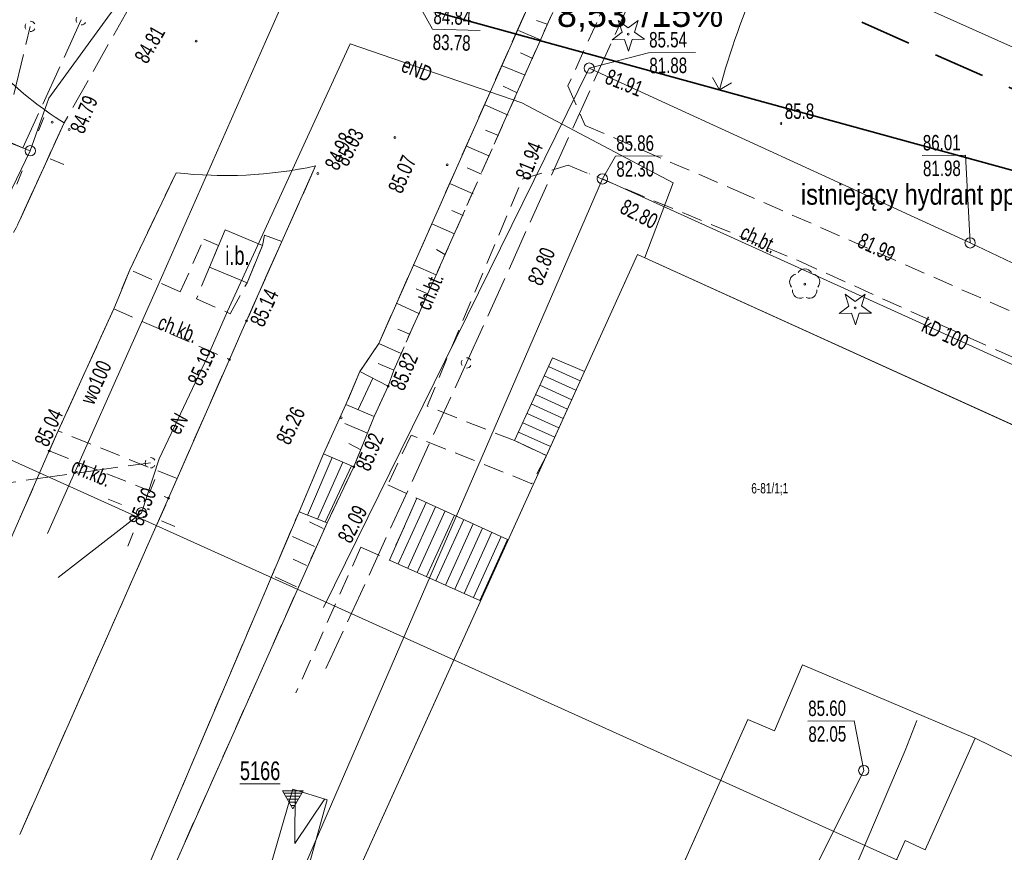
# Model space of a CAD drawing. Header units: metres. Extents: x -1013 to 1491425, y -5789533 to 1032.
# Tile 15 of 66: x -90 to -42, y -33 to 8. Entities that reach past the tile are written whole.
import ezdxf
from ezdxf.xclip import XClip

# ---------------------------------------------------------------- set-up
doc = ezdxf.new("R2010")
doc.units = ezdxf.units.M
doc.header["$MEASUREMENT"] = 0
doc.header["$XCLIPFRAME"] = 0
for name, pattern in [('2_BUBZ02', [1.75, 1.25, -0.5]), ('2_KTCR02', [1.5, 1, -0.5]), ('2_KTJZ01', [2, 1.5, -0.5]), ('3_SUPE_P_01', [2.5, 2, -0.5]), ('3_SUPK_P_01', [2.5, 2, -0.5]), ('Przerywana długa', [3.9, 2.5, -1.4])]:
    doc.linetypes.add(name, pattern=pattern)
doc.layers.add('700-L Mapa 1_500 dwg', color=7, linetype='Continuous')
doc.layers.add('708-L Opisy sytuacji 1_500 do legendy', color=7, linetype='Continuous')
for name, color, linetype, lineweight in [('703-L Płaszczyzny podejścia 2D3', 152, 'Continuous', 30), ('703-L Płaszczyzny podejścia 2D38', 171, 'Continuous', 35), ('708-L Opisy sytuacji 1_500 do legendy1', 7, 'Continuous', 13), ('708-L Opisy sytuacji 1_500 do legendy11', 7, 'Continuous', 13), ('708-L Opisy sytuacji 1_500 do legendy85', 1, 'Continuous', 25), ('713-L Obiekty-budynki1', 7, 'Continuous', 13), ('GN.6640.3638.2023_9_BUBZ_D_L_17', 9, 'Continuous', 18), ('GN.6640.3638.2023_9_BUIB_E_T_67', 9, 'Continuous', 18), ('GN.6640.3638.2023_9_BUIB_L_107', 9, 'Continuous', 18), ('GN.6640.3638.2023_9_EGBB_L_17', 9, 'Continuous', 18), ('GN.6640.3638.2023_9_EGBC_L_07', 9, 'Continuous', 18), ('GN.6640.3638.2023_9_EGBE_L_37', 9, 'Continuous', 18), ('GN.6640.3638.2023_9_EGBE_L_77', 9, 'Continuous', 18), ('GN.6640.3638.2023_9_K1_EGIB_T_17', 9, 'Continuous', 18), ('GN.6640.3638.2023_9_KTCR_D_L_17', 9, 'Continuous', 18), ('GN.6640.3638.2023_9_KTCR_E_T_17', 9, 'Continuous', 18), ('GN.6640.3638.2023_9_KTCR_L_17', 9, 'Continuous', 18), ('GN.6640.3638.2023_9_KTJZ_D_L_07', 9, 'Continuous', 18), ('GN.6640.3638.2023_9_KTJZ_L_07', 9, 'Continuous', 18), ('GN.6640.3638.2023_9_KTKR_D_L_07', 9, 'Continuous', 18), ('GN.6640.3638.2023_9_KTKR_L_07', 9, 'Continuous', 18), ('GN.6640.3638.2023_9_KTOK_L_57', 9, 'Continuous', 18), ('GN.6640.3638.2023_9_OBOP_T_03', 9, 'Continuous', 18), ('GN.6640.3638.2023_9_OBOP_T_13', 9, 'Continuous', 18), ('GN.6640.3638.2023_9_OSNWY_T_07', 9, 'Continuous', 18), ('GN.6640.3638.2023_9_OSNWY_T_17', 9, 'Continuous', 18), ('GN.6640.3638.2023_9_RTPW_T_07', 9, 'Continuous', 18), ('GN.6640.3638.2023_9_RTPW_T_17', 9, 'Continuous', 18), ('GN.6640.3638.2023_9_SUPE_D_L_31', 9, 'Continuous', 18), ('GN.6640.3638.2023_9_SUPE_E_T_31', 9, 'Continuous', 18), ('GN.6640.3638.2023_9_SUPK_D_L_434', 9, 'Continuous', 18), ('GN.6640.3638.2023_9_SUPK_E_T_434', 9, 'Continuous', 18), ('GN.6640.3638.2023_9_SUPM_T_07', 9, 'Continuous', 18), ('GN.6640.3638.2023_9_SUPP_L_21', 9, 'Continuous', 18), ('GN.6640.3638.2023_9_SUPP_L_434', 9, 'Continuous', 18), ('GN.6640.3638.2023_9_SUPS_T_434', 9, 'Continuous', 18), ('GN.6640.3638.2023_9_SUPW_D_L_05', 9, 'Continuous', 18), ('GN.6640.3638.2023_9_SUPW_E_T_05', 9, 'Continuous', 18), ('GN.6640.3638.2023_9_SUSM_D_T_07', 9, 'Continuous', 18), ('GN.6640.3638.2023_9_SUSM_D_T_37', 9, 'Continuous', 18), ('GN.6640.3638.2023_9_SUTK_T_034', 9, 'Continuous', 18), ('GN.6640.3638.2023_9_SUUK_D_T_234', 9, 'Continuous', 18), ('GN.6640.3638.2023_9_ZAKRES_L_03', 9, 'Continuous', 18)]:
    doc.layers.add(name, color=color, linetype=linetype, lineweight=lineweight)
doc.styles.add('STYL_AUTOMATYCZNY_1', font='arial.ttf', dxfattribs={"width": 0.7})
doc.styles.add('STYL_AUTOMATYCZNY_2', font='arial.ttf')
doc.styles.add('STYL_AUTOMATYCZNY_3', font='ARIALN.TTF')
doc.dimstyles.new('STYL_AUTOMATYCZNY__4', dxfattribs={"dimtxt": 1.25, "dimasz": 0.917874, "dimexe": 0.18, "dimexo": 0.04, "dimgap": 0, "dimtad": 1, "dimtih": 1, "dimtoh": 1, "dimzin": 0, "dimdsep": 46, "dimtxsty": 'STYL_AUTOMATYCZNY_2', "dimblk": 'ARROWHEAD_8', "dimblk1": 'ARROWHEAD_8', "dimblk2": 'ARROWHEAD_8', "dimcen": 0.09, "dimclrd": 7, "dimclre": 7, "dimclrt": 1, "dimazin": 0, "dimtfac": 1, "dimtdec": 4, "dimtmove": 2, "dimatfit": 3, "dimfxl": 1, "dimtolj": 1, "dimtzin": 0, "dimarcsym": 0})
doc.dimstyles.new('STYL_AUTOMATYCZNY__5', dxfattribs={"dimtxt": 0.18, "dimasz": 0.456, "dimexe": 0.18, "dimexo": 0.0625, "dimgap": 0, "dimtad": 0, "dimtih": 1, "dimtoh": 1, "dimdec": 4, "dimzin": 0, "dimdsep": 46, "dimcen": 0.09, "dimadec": 0, "dimazin": 0, "dimtfac": 1, "dimtdec": 4, "dimtmove": 0, "dimatfit": 3, "dimldrblk": 'ARROWHEAD_1', "dimfxl": 1, "dimtolj": 1, "dimtzin": 0, "dimarcsym": 0})

# ---------------------------------------------------------------- blocks, each defined once
blk = doc.blocks.new('Rysunek_1_9', base_point=(-7447251.91, -5789835.327))
at = {"layer": 'GN.6640.3638.2023_9_BUBZ_D_L_17', "color": 9, "linetype": '2_BUBZ02', "lineweight": 18}
for p, q in [((-71.816, -9.321), (-54.683, 29.226)), ((-72.08, -10.097), (-71.816, -9.321))]:
    blk.add_line(p, q, dxfattribs=at)
at = {"layer": 'GN.6640.3638.2023_9_BUBZ_D_L_17', "color": 9, "linetype": 'Continuous', "lineweight": 18}
for p, q in [((-64.371, 7.477), (-64.883, 7.644)), ((-64.655, 6.691), (-65.766, 7.16)), ((-65.058, 5.802), (-65.656, 6.088)), ((-65.427, 4.999), (-66.554, 5.451)), ((-65.83, 4.145), (-66.496, 4.464)), ((-66.265, 3.051), (-67.393, 3.554)), ((-66.735, 2.077), (-67.367, 2.328)), ((-67.205, 1.086), (-68.281, 1.555)), ((-67.556, 0.197), (-68.257, 0.499)), ((-67.959, -0.76), (-69.052, -0.273)), ((-68.445, -1.819), (-68.992, -1.567)), ((-68.865, -2.708), (-69.958, -2.222)), ((-69.335, -3.699), (-69.745, -3.464)), ((-69.754, -4.69), (-70.864, -4.204)), ((-70.156, -5.613), (-70.72, -5.362)), ((-70.558, -6.587), (-71.686, -6.067)), ((-71.045, -7.561), (-71.609, -7.327)), ((-71.447, -8.501), (-72.541, -8.015)), ((-71.816, -9.321), (-72.568, -8.986)), ((-73.087, -12.366), (-74.178, -11.898)), ((-73.75, -14.007), (-72.76, -11.557)), ((-73.415, -13.178), (-73.996, -12.876)), ((-75.234, -17), (-75.908, -16.674)), ((-87.419, -44.514), (-75.05, -16.727)), ((-75.665, -17.876), (-76.728, -17.39)), ((-76.052, -18.794), (-76.693, -18.49)), ((-76.524, -19.83), (-77.56, -19.337))]:
    blk.add_line(p, q, dxfattribs=at)
at = {"layer": 'GN.6640.3638.2023_9_BUIB_L_107', "color": 9, "linetype": 'Continuous', "lineweight": 18}
for p, q in [((-80, -2.507), (-80.75, -4.317)), ((-78.18, -3.267), (-80, -2.507)), ((-78.93, -5.077), (-78.18, -3.267)), ((-80.75, -4.317), (-78.93, -5.077))]:
    blk.add_line(p, q, dxfattribs=at)
at = {"layer": 'GN.6640.3638.2023_9_EGBB_L_17', "color": 9, "linetype": 'Continuous', "lineweight": 18}
for p, q in [((-83.59, -55.797), (-59.98, -3.697)), ((-59.98, -3.697), (-7.85, -27.397)), ((-51.97, -23.617), (-53.33, -26.817)), ((-43.596, -27.171), (-51.97, -23.617)), ((-54.63, -26.267), (-69.175, -58.874)), ((-53.33, -26.817), (-54.63, -26.267)), ((-46.018, -32.589), (-43.596, -27.171)), ((-30.219, -33.728), (-43.596, -27.171)), ((-54.613, -49.001), (-46.991, -32.136)), ((-46.991, -32.136), (-46.018, -32.589))]:
    blk.add_line(p, q, dxfattribs=at)
at = {"layer": 'GN.6640.3638.2023_9_EGBC_L_07', "color": 9, "linetype": 'Continuous', "lineweight": 18}
for p, q in [((-83.59, -55.797), (-59.98, -3.697)), ((-59.98, -3.697), (-7.85, -27.397)), ((-51.97, -23.617), (-53.33, -26.817)), ((-43.6, -27.167), (-51.97, -23.617)), ((-54.63, -26.267), (-69.18, -58.877)), ((-53.33, -26.817), (-54.63, -26.267)), ((-30.22, -33.727), (-43.6, -27.167))]:
    blk.add_line(p, q, dxfattribs=at)
at = {"layer": 'GN.6640.3638.2023_9_EGBE_L_37', "color": 9, "linetype": 'Continuous', "lineweight": 18}
for p, q in [((-64.103, -8.715), (-65.955, -12.735)), ((-62.558, -9.381), (-64.103, -8.715)), ((-64.406, -13.456), (-62.558, -9.381)), ((-62.764, -9.837), (-64.299, -9.141)), ((-62.558, -9.381), (-62.558, -9.381)), ((-62.971, -10.292), (-64.508, -9.595)), ((-63.384, -11.203), (-64.927, -10.503)), ((-63.177, -10.747), (-64.718, -10.049)), ((-63.59, -11.658), (-65.136, -10.957)), ((-63.797, -12.113), (-65.345, -11.411)), ((-64.003, -12.569), (-65.555, -11.865)), ((-64.21, -13.024), (-65.764, -12.319)), ((-65.955, -12.735), (-64.406, -13.456)), ((-72.02, -18.527), (-70.69, -15.527)), ((-70.235, -15.734), (-71.591, -18.719)), ((-70.69, -15.527), (-66.29, -17.527)), ((-70.69, -15.527), (-70.69, -15.527)), ((-69.779, -15.941), (-71.135, -18.923)), ((-69.324, -16.148), (-70.678, -19.127)), ((-68.869, -16.355), (-70.222, -19.332)), ((-68.414, -16.562), (-69.766, -19.536)), ((-67.959, -16.769), (-69.309, -19.74)), ((-67.503, -16.975), (-68.853, -19.944)), ((-67.048, -17.182), (-68.397, -20.148)), ((-66.593, -17.389), (-67.94, -20.353)), ((-66.29, -17.527), (-67.64, -20.487)), ((-67.64, -20.487), (-72.02, -18.527))]:
    blk.add_line(p, q, dxfattribs=at)
at = {"layer": 'GN.6640.3638.2023_9_EGBE_L_77', "color": 9, "linetype": 'Continuous', "lineweight": 18}
for p, q in [((-76.71, -29.637), (-81.76, -47.017)), ((-75.04, -30.157), (-76.71, -29.637)), ((-76.591, -29.674), (-76.618, -32.284)), ((-79.95, -47.837), (-75.04, -30.157)), ((-75.159, -30.12), (-76.618, -32.284))]:
    blk.add_line(p, q, dxfattribs=at)
at = {"layer": 'GN.6640.3638.2023_9_KTCR_D_L_17', "color": 9, "linetype": '2_KTCR02', "lineweight": 18}
for p, q in [((-50.422, 33.426), (-61.961, 7.553)), ((-71.816, -9.321), (-54.683, 29.226)), ((-61.961, 7.553), (-63.36, 4.483)), ((-63.36, 4.483), (-62.526, 2.558)), ((-87.805, 2.684), (-89.964, -2.033)), ((-62.526, 2.558), (-55.224, -0.581)), ((-65.578, -0.043), (-63.343, 0.634)), ((-63.343, 0.634), (-52.19, -3.998)), ((-70.195, -11.058), (-65.578, -0.043)), ((-55.224, -0.581), (-24.366, -14.145)), ((-52.19, -3.998), (-39.327, -9.795)), ((-65.955, -12.735), (-70.195, -11.058)), ((-70.973, -12.466), (-72.1, -14.877)), ((-65.113, -14.823), (-70.973, -12.466)), ((-65.955, -12.735), (-64.406, -13.456)), ((-64.406, -13.456), (-65.113, -14.823)), ((-72.1, -14.877), (-70.69, -15.527)), ((-70.69, -15.527), (-72.02, -18.527)), ((-87.419, -44.514), (-75.05, -16.727)), ((-73.41, -17.907), (-76.56, -24.977)), ((-73.41, -17.907), (-72.02, -18.527))]:
    blk.add_line(p, q, dxfattribs=at)
for centre, radius, start, end in [((-78.62, 17.46), 17.398, 216.9123, 238.1352), ((-95.858, 0.449), 6.395, 317.6602, 337.1659)]:
    blk.add_arc(centre, radius, start, end, dxfattribs=at)
at = {"layer": 'GN.6640.3638.2023_9_KTCR_L_17', "color": 9, "linetype": '2_KTCR02', "lineweight": 18}
for p, q in [((-78.18, -3.267), (-78.08, -2.767)), ((-78.08, -2.767), (-77.24, -3.067)), ((-82.17, -5.517), (-81.03, -2.957)), ((-81.03, -2.957), (-80.318, -3.274)), ((-80.318, -3.274), (-80.75, -4.317)), ((-77.24, -3.067), (-78.96, -6.927)), ((-78.93, -5.077), (-78.18, -3.267)), ((-84.62, -4.447), (-85.4, -6.347)), ((-82.17, -5.517), (-84.62, -4.447)), ((-80.75, -4.317), (-81.39, -5.857)), ((-79.75, -6.577), (-78.93, -5.077)), ((-81.39, -5.857), (-79.75, -6.577)), ((-85.4, -6.347), (-79.79, -8.797)), ((-79.79, -8.797), (-78.96, -6.927)), ((-71.816, -9.321), (-72.08, -10.097)), ((-72.08, -10.097), (-72.76, -11.557)), ((-72.76, -11.557), (-73.75, -14.007)), ((-88.09, -12.267), (-88.53, -13.237)), ((-82.33, -14.577), (-88.09, -12.267)), ((-88.53, -13.237), (-82.74, -15.527)), ((-73.75, -14.007), (-75.05, -16.727)), ((-82.74, -15.527), (-82.33, -14.577))]:
    blk.add_line(p, q, dxfattribs=at)
at = {"layer": 'GN.6640.3638.2023_9_KTJZ_D_L_07', "color": 9, "linetype": '2_KTJZ01', "lineweight": 18}
for p, q in [((-72.54, -8.017), (-64.401, 10.351)), ((-84.683, 8.223), (-87.805, 2.684)), ((-89.964, -2.033), (-87.805, 2.684)), ((-75.602, 0.591), (-77.24, -3.067)), ((-84.62, -4.447), (-82.373, 0.265)), ((-83.632, -33.177), (-76.41, -16.187))]:
    blk.add_line(p, q, dxfattribs=at)
for centre, radius, start, end in [((-78.62, 17.46), 17.398, 216.9123, 238.1352), ((-79.983, 21.133), 21.004, 263.4649, 282.0398)]:
    blk.add_arc(centre, radius, start, end, dxfattribs=at)
at = {"layer": 'GN.6640.3638.2023_9_KTJZ_L_07', "color": 9, "linetype": '2_KTJZ01', "lineweight": 18}
for p, q in [((-77.24, -3.067), (-78.96, -6.927)), ((-84.62, -4.447), (-85.4, -6.347)), ((-85.4, -6.347), (-88.09, -12.267)), ((-79.79, -8.797), (-78.96, -6.927)), ((-72.54, -8.017), (-73.45, -9.387)), ((-82.33, -14.577), (-79.79, -8.797)), ((-73.45, -9.387), (-74.14, -10.977)), ((-74.14, -10.977), (-75.22, -13.377)), ((-88.09, -12.267), (-88.53, -13.237)), ((-88.53, -13.237), (-95.53, -29.207)), ((-75.22, -13.377), (-76.41, -16.187)), ((-82.74, -15.527), (-82.33, -14.577)), ((-89.96, -31.847), (-82.74, -15.527))]:
    blk.add_line(p, q, dxfattribs=at)
at = {"layer": 'GN.6640.3638.2023_9_KTKR_D_L_07', "color": 9, "linetype": 'Continuous', "lineweight": 18}
for p, q in [((-64.401, 10.351), (-72.54, -8.017)), ((-87.805, 2.684), (-89.964, -2.033)), ((-75.602, 0.591), (-77.24, -3.067)), ((-84.62, -4.447), (-82.373, 0.265)), ((-72.54, -8.017), (-73.45, -9.387)), ((-74.14, -10.977), (-75.22, -13.377)), ((-76.41, -16.187), (-83.632, -33.177))]:
    blk.add_line(p, q, dxfattribs=at)
for centre, radius, start, end in [((-78.62, 17.46), 17.398, 216.9123, 238.1352), ((-79.983, 21.133), 21.004, 263.4649, 282.0398)]:
    blk.add_arc(centre, radius, start, end, dxfattribs=at)
at = {"layer": 'GN.6640.3638.2023_9_KTKR_L_07', "color": 9, "linetype": 'Continuous', "lineweight": 18}
for p, q in [((-77.24, -3.067), (-78.96, -6.927)), ((-88.09, -12.267), (-85.4, -6.347)), ((-79.79, -8.797), (-82.33, -14.577)), ((-95.53, -29.207), (-88.53, -13.237)), ((-82.74, -15.527), (-89.96, -31.847))]:
    blk.add_line(p, q, dxfattribs=at)
at = {"layer": 'GN.6640.3638.2023_9_KTOK_L_57', "color": 9, "linetype": 'Continuous', "lineweight": 18}
for p, q in [((-74.14, -10.977), (-73.45, -9.387)), ((-72.08, -10.097), (-73.45, -9.387)), ((-73.541, -11.229), (-72.826, -9.711)), ((-72.76, -11.557), (-72.08, -10.097)), ((-72.76, -11.557), (-74.14, -10.977)), ((-76.41, -16.187), (-75.22, -13.377)), ((-73.75, -14.007), (-75.22, -13.377)), ((-75.997, -16.351), (-74.797, -13.558)), ((-75.515, -16.542), (-74.288, -13.776)), ((-75.136, -16.693), (-73.857, -13.961)), ((-73.75, -14.007), (-75.05, -16.727)), ((-75.05, -16.727), (-76.41, -16.187))]:
    blk.add_line(p, q, dxfattribs=at)
at = {"layer": 'GN.6640.3638.2023_9_OBOP_T_03', "color": 9, "linetype": 'Continuous', "lineweight": 18}
for p, q in [((-60.731, 7.077), (-60.923, 7.645)), ((-60.923, 7.645), (-60.434, 7.298)), ((-60.434, 7.298), (-59.953, 7.657)), ((-59.953, 7.657), (-60.131, 7.084)), ((-61.212, 6.718), (-60.731, 7.077)), ((-60.612, 6.725), (-61.212, 6.718)), ((-60.419, 6.157), (-60.612, 6.725)), ((-60.241, 6.73), (-60.419, 6.157)), ((-59.641, 6.737), (-60.241, 6.73)), ((-60.131, 7.084), (-59.641, 6.737)), ((-49.721, -6.203), (-49.913, -5.635)), ((-49.913, -5.635), (-49.424, -5.982)), ((-49.424, -5.982), (-48.943, -5.623)), ((-48.943, -5.623), (-49.121, -6.196)), ((-50.202, -6.562), (-49.721, -6.203)), ((-49.121, -6.196), (-48.631, -6.543)), ((-49.602, -6.555), (-50.202, -6.562)), ((-49.409, -7.123), (-49.602, -6.555)), ((-49.231, -6.55), (-49.409, -7.123)), ((-48.631, -6.543), (-49.231, -6.55))]:
    blk.add_line(p, q, dxfattribs=at)
for centre in [(-60.43, 6.983), (-49.42, -6.297)]:
    blk.add_circle(centre, 0.045, dxfattribs=at)
at = {"layer": 'GN.6640.3638.2023_9_OBOP_T_13', "color": 9, "linetype": 'Continuous', "lineweight": 18}
blk.add_circle((-51.87, -5.147), 0.045, dxfattribs=at)
for centre, start, end in [((-52.226, -5.031), 102.1445, 221.86), ((-51.87, -4.772), 30.1401, 149.8599), ((-51.513, -5.031), 318.14, 77.8555), ((-52.09, -5.45), 174.1482, 293.8542), ((-51.649, -5.45), 246.1458, 5.8518)]:
    blk.add_arc(centre, 0.375, start, end, dxfattribs=at)
at = {"layer": 'GN.6640.3638.2023_9_OSNWY_T_07', "color": 9, "linetype": 'Continuous', "lineweight": 18}
for p, q in [((-76.21, -29.728), (-77.21, -29.728)), ((-77.21, -29.728), (-76.71, -30.594)), ((-77.151, -29.831), (-76.269, -29.831)), ((-77.064, -29.981), (-76.355, -29.981)), ((-76.71, -30.594), (-76.21, -29.728)), ((-76.977, -30.131), (-76.442, -30.131)), ((-76.891, -30.281), (-76.529, -30.281)), ((-76.804, -30.431), (-76.615, -30.431)), ((-76.718, -30.581), (-76.702, -30.581))]:
    blk.add_line(p, q, dxfattribs=at)
at = {"layer": 'GN.6640.3638.2023_9_RTPW_T_07', "color": 9, "linetype": 'Continuous', "lineweight": 18}
blk.add_circle((-53.02, 2.653), 0.045, dxfattribs=at)
at = {"layer": 'GN.6640.3638.2023_9_RTPW_T_17', "color": 9, "linetype": 'Continuous', "lineweight": 18}
for centre in [(-81.397, 6.654), (-88.389, 2.714), (-87.561, 2.361), (-71.755, 1.975), (-69.219, 0.653), (-75.495, 0.226), (-78.96, -6.927), (-79.79, -8.797), (-72.08, -10.097), (-74.361, -11.631), (-88.53, -13.237), (-73.75, -14.007), (-82.74, -15.527)]:
    blk.add_circle(centre, 0.045, dxfattribs=at)
at = {"layer": 'GN.6640.3638.2023_9_SUPE_D_L_31', "color": 9, "linetype": 'Continuous', "lineweight": 18}
for p, q in [((-85.121, 8.59), (-88.548, 3.885)), ((-79.874, -6.454), (-73.925, 6.519)), ((-73.925, 6.519), (-65.604, 3.657)), ((-88.548, 3.885), (-89.45, 1.329)), ((-89.45, 1.329), (-94.765, 3.382)), ((-65.604, 3.657), (-58.246, -0.222)), ((-89.45, 1.329), (-93.245, -6.479)), ((-58.246, -0.222), (-59.631, -3.852)), ((-80.839, -8.631), (-79.874, -6.454)), ((-83.194, -13.618), (-80.839, -8.631)), ((-84.056, -16.235), (-83.194, -13.618)), ((-88.094, -19.373), (-84.056, -16.235)), ((-46.992, -27.765), (-46.422, -26.311)), ((-50.583, -36.181), (-46.992, -27.765))]:
    blk.add_line(p, q, dxfattribs=at)
at = {"layer": 'GN.6640.3638.2023_9_SUPK_D_L_434', "color": 9, "linetype": 'Continuous', "lineweight": 18}
for p, q in [((-75.22, -20.827), (-62.326, 5.34)), ((-62.326, 5.34), (-43.845, -3.141)), ((-62.31, 0.21), (-62.33, 0.21)), ((-81.695, -46.191), (-61.688, -0.036)), ((-61.688, -0.036), (-33.867, -12.631)), ((-43.845, -3.141), (-25.863, -11.665)), ((-65.424, -61.778), (-49.005, -28.739))]:
    blk.add_line(p, q, dxfattribs=at)
at = {"layer": 'GN.6640.3638.2023_9_SUPM_T_07', "color": 9, "linetype": 'Continuous', "lineweight": 18}
for centre, start, end in [((-86.98, 7.683), 149.4064, 210.4809), ((-86.98, 7.683), 269.3333, 330.3412), ((-68.283, -8.963), 149.4064, 210.4809), ((-68.283, -8.963), 30.0857, 90.1805), ((-68.283, -8.963), 269.3333, 330.3412)]:
    blk.add_arc(centre, 0.25, start, end, dxfattribs=at)
at = {"layer": 'GN.6640.3638.2023_9_SUPP_L_21', "color": 9, "linetype": '3_SUPE_P_01', "lineweight": 18}
for p, q in [((-68.28, -8.967), (-56.799, 16.412)), ((-89.808, 1.467), (-104.47, 7.853)), ((-86.98, 7.683), (-89.808, 1.467)), ((-75.1, -23.797), (-68.28, -8.967))]:
    blk.add_line(p, q, dxfattribs=at)
at = {"layer": 'GN.6640.3638.2023_9_SUPP_L_434', "color": 9, "linetype": '3_SUPK_P_01', "lineweight": 18}
for p, q in [((-92.621, -5.655), (-89.45, 7.363)), ((-97.08, -15.707), (-83.62, -13.807))]:
    blk.add_line(p, q, dxfattribs=at)
at = {"layer": 'GN.6640.3638.2023_9_SUPS_T_434', "color": 9, "linetype": 'Continuous', "lineweight": 18}
for centre, start, end in [((-89.45, 7.363), 149.4064, 210.4809), ((-89.45, 7.363), 269.3333, 330.3412), ((-89.45, 7.363), 30.0857, 90.1805), ((-83.62, -13.807), 149.4064, 210.4809), ((-83.62, -13.807), 30.0857, 90.1805), ((-83.62, -13.807), 269.3333, 330.3412)]:
    blk.add_arc(centre, 0.25, start, end, dxfattribs=at)
at = {"layer": 'GN.6640.3638.2023_9_SUPW_D_L_05', "color": 9, "linetype": 'Continuous', "lineweight": 18}
for p, q in [((-71.923, 20.524), (-77.987, 6.72)), ((-37.126, 4.277), (-52.456, 11.14)), ((-77.987, 6.72), (-83.332, -5.369)), ((-83.332, -5.369), (-88.609, -17.237))]:
    blk.add_line(p, q, dxfattribs=at)
at = {"layer": 'GN.6640.3638.2023_9_SUSM_D_T_07', "color": 9, "linetype": 'Continuous', "lineweight": 18}
for p, q in [((-89.055, 2.302), (-88.792, 2.95)), ((-88.477, 0.934), (-87.828, 0.671)), ((-89.845, 0.356), (-90.108, -0.293)), ((-83.661, -15.262), (-83.398, -14.613)), ((-85.029, -15.84), (-85.677, -15.576)), ((-83.083, -16.63), (-82.434, -16.893)), ((-84.451, -17.208), (-84.714, -17.856))]:
    blk.add_line(p, q, dxfattribs=at)
at = {"layer": 'GN.6640.3638.2023_9_SUSM_D_T_37', "color": 9, "linetype": 'Continuous', "lineweight": 18}
for centre in [(-89.45, 1.329), (-84.056, -16.235)]:
    blk.add_circle(centre, 0.25, dxfattribs=at)
at = {"layer": 'GN.6640.3638.2023_9_SUTK_T_034', "color": 9, "linetype": 'Continuous', "lineweight": 18}
for p, q in [((-71.105, 9.349), (-69.93, 7.231)), ((-69.93, 7.231), (-67.624, 7.167)), ((-62.326, 5.34), (-59.445, 6.088)), ((-59.445, 6.088), (-57.165, 6.104)), ((-61.688, -0.036), (-61.046, 1.069)), ((-61.046, 1.069), (-58.793, 1.085)), ((-46.165, 1.093), (-44.075, 1.108)), ((-43.845, -3.141), (-44.075, 1.108)), ((-51.725, -26.348), (-49.472, -26.332)), ((-49.005, -28.739), (-49.472, -26.332))]:
    blk.add_line(p, q, dxfattribs=at)
at = {"layer": 'GN.6640.3638.2023_9_SUUK_D_T_234', "color": 9, "linetype": 'Continuous', "lineweight": 18}
for centre in [(-62.326, 5.34), (-61.688, -0.036), (-43.845, -3.141), (-49.005, -28.739), (-49.005, -28.739)]:
    blk.add_circle(centre, 0.25, dxfattribs=at)
at = {"layer": 'GN.6640.3638.2023_9_ZAKRES_L_03', "color": 9, "linetype": 'Continuous', "lineweight": 18}
blk.add_line((-159.09, 17.333), (139.72, -117.497), dxfattribs=at)
at = {"layer": 'GN.6640.3638.2023_9_BUIB_E_T_67', "color": 9, "linetype": 'Continuous', "lineweight": 18, "insert": (-79.984, -3.763), "char_height": 0.9, "attachment_point": 4, "style": 'STYL_AUTOMATYCZNY_1'}
blk.add_mtext('\\A1;{\\pql;\\fArial|b0|i0|c238|p0;\\W0.700000;i.b.}', dxfattribs=at)
at = {"layer": 'GN.6640.3638.2023_9_K1_EGIB_T_17', "color": 9, "linetype": 'Continuous', "lineweight": 18, "insert": (-54.462, -15.095), "char_height": 0.5, "attachment_point": 4, "rotation": 0.4031, "style": 'STYL_AUTOMATYCZNY_1'}
blk.add_mtext('\\A1;{\\pql;\\fArial|b0|i0|c238|p0;\\W0.700000;6-81/1;1}', dxfattribs=at)
at = {"layer": 'GN.6640.3638.2023_9_KTCR_E_T_17', "color": 9, "linetype": 'Continuous', "lineweight": 18, "char_height": 0.75, "attachment_point": 4, "style": 'STYL_AUTOMATYCZNY_1'}
for s, insert, rotation in [('\\A1;{\\pql;\\fArial|b0|i0|c238|p0;\\W0.700000;ch.bt.}', (-54.905, -2.562), 333.8377), ('\\A1;{\\pql;\\fArial|b0|i0|c238|p0;\\W0.700000;ch.bt.}', (-70.404, -6.324), 67.2031), ('\\A1;{\\pql;\\fArial|b0|i0|c238|p0;\\W0.700000;ch.kb.}', (-83.187, -6.949), 338.1986), ('\\A1;{\\pql;\\fArial|b0|i0|c238|p0;\\W0.700000;ch.kb.}', (-87.388, -13.911), 337.4428)]:
    blk.add_mtext(s, dxfattribs=dict(at, insert=insert, rotation=rotation))
at = {"layer": 'GN.6640.3638.2023_9_OSNWY_T_17', "color": 9, "linetype": 'Continuous', "lineweight": 18, "insert": (-79.276, -29.213), "char_height": 0.9, "attachment_point": 7, "style": 'STYL_AUTOMATYCZNY_1'}
blk.add_mtext('\\A1;{\\pql;\\fArial|b0|i0|c238|p0;\\L\\W0.700000;\\L5166}', dxfattribs=at)
at = {"layer": 'GN.6640.3638.2023_9_RTPW_T_07', "color": 9, "linetype": 'Continuous', "lineweight": 18, "insert": (-52.837, 2.865), "char_height": 0.75, "attachment_point": 7, "style": 'STYL_AUTOMATYCZNY_1'}
blk.add_mtext('\\A1;{\\pql;\\fArial|b0|i0|c238|p0;\\W0.700000;85.8}', dxfattribs=at)
at = {"layer": 'GN.6640.3638.2023_9_RTPW_T_17', "color": 9, "linetype": 'Continuous', "lineweight": 18, "char_height": 0.75, "style": 'STYL_AUTOMATYCZNY_1'}
for s, insert, attachment_point, rotation in [('\\A1;{\\pql;\\fArial|b0|i0|c238|p0;\\W0.700000;84.81}', (-84.105, 5.684), 4, 60.2618), ('\\A1;{\\pql;\\fArial|b0|i0|c238|p0;\\W0.700000;84.79}', (-87.55, 2.389), 1, 67.471), ('\\A1;{\\pql;\\fArial|b0|i0|c238|p0;\\W0.700000;84.98}', (-75.197, 0.652), 1, 63.6634), ('\\A1;{\\pql;\\fArial|b0|i0|c238|p0;\\W0.700000;85.03}', (-74.391, 0.686), 4, 63.1871), ('\\A1;{\\pql;\\fArial|b0|i0|c238|p0;\\W0.700000;85.07}', (-71.419, -0.802), 7, 66.4406), ('\\A1;{\\pql;\\fArial|b0|i0|c238|p0;\\W0.700000;85.14}', (-78.819, -6.961), 1, 65.4068), ('\\A1;{\\pql;\\fArial|b0|i0|c238|p0;\\W0.700000;85.19}', (-81.849, -9.832), 1, 66.066), ('\\A1;{\\pql;\\fArial|b0|i0|c238|p0;\\W0.700000;85.82}', (-72.018, -10.07), 1, 66.875), ('\\A1;{\\pql;\\fArial|b0|i0|c238|p0;\\W0.700000;85.04}', (-88.594, -13.093), 7, 65.2087), ('\\A1;{\\pql;\\fArial|b0|i0|c238|p0;\\W0.700000;85.26}', (-76.864, -12.999), 7, 64.5822), ('\\A1;{\\pql;\\fArial|b0|i0|c238|p0;\\W0.700000;85.92}', (-73.688, -13.98), 1, 66.9727), ('\\A1;{\\pql;\\fArial|b0|i0|c238|p0;\\W0.700000;85.30}', (-84.707, -16.642), 1, 67.4979)]:
    blk.add_mtext(s, dxfattribs=dict(at, insert=insert, attachment_point=attachment_point, rotation=rotation))
at = {"layer": 'GN.6640.3638.2023_9_SUPE_E_T_31', "color": 9, "linetype": 'Continuous', "lineweight": 18, "char_height": 0.75, "attachment_point": 4, "style": 'STYL_AUTOMATYCZNY_1'}
for s, insert, rotation in [('\\A1;{\\pql;\\fArial|b0|i0|c238|p0;\\W0.700000;eND}', (-71.367, 5.541), 338.0928), ('\\A1;{\\pql;\\fArial|b0|i0|c238|p0;\\W0.700000;eN }', (-82.544, -12.323), 60.8232)]:
    blk.add_mtext(s, dxfattribs=dict(at, insert=insert, rotation=rotation))
at = {"layer": 'GN.6640.3638.2023_9_SUPK_E_T_434', "color": 9, "linetype": 'Continuous', "lineweight": 18, "insert": (-46.108, -7.073), "char_height": 0.75, "attachment_point": 4, "rotation": 335.642, "style": 'STYL_AUTOMATYCZNY_1'}
blk.add_mtext('\\A1;{\\pql;\\fArial|b0|i0|c238|p0;\\W0.700000;kD 100}', dxfattribs=at)
at = {"layer": 'GN.6640.3638.2023_9_SUPW_E_T_05', "color": 9, "linetype": 'Continuous', "lineweight": 18, "insert": (-86.714, -10.89), "char_height": 0.75, "attachment_point": 4, "rotation": 65.502, "style": 'STYL_AUTOMATYCZNY_1'}
blk.add_mtext('\\A1;{\\pql;\\fArial|b0|i0|c238|p0;\\W0.700000;wo100}', dxfattribs=at)
at = {"layer": 'GN.6640.3638.2023_9_SUTK_T_034', "color": 9, "linetype": 'Continuous', "lineweight": 18, "char_height": 0.75, "style": 'STYL_AUTOMATYCZNY_1'}
for s, insert, attachment_point, rotation in [('\\A1;{\\pql;\\fArial|b0|i0|c238|p0;\\W0.700000;84.84}', (-69.872, 8.23), 1, 358.403), ('\\A1;{\\pql;\\fArial|b0|i0|c238|p0;\\W0.700000;83.78}', (-69.907, 6.98), 1, 358.403), ('\\A1;{\\pql;\\fArial|b0|i0|c238|p0;\\W0.700000;85.54}', (-59.422, 7.089), 1, 0.4031), ('\\A1;{\\pql;\\fArial|b0|i0|c238|p0;\\W0.700000;81.88}', (-59.413, 5.839), 1, 0.4031), ('\\A1;{\\pql;\\fArial|b0|i0|c238|p0;\\W0.700000;81.91}', (-61.48, 4.97), 4, 337.887), ('\\A1;{\\pql;\\fArial|b0|i0|c238|p0;\\W0.700000;85.86}', (-61.023, 2.069), 1, 0.4031), ('\\A1;{\\pql;\\fArial|b0|i0|c238|p0;\\W0.700000;86.01}', (-46.142, 2.094), 1, 0.4031), ('\\A1;{\\pql;\\fArial|b0|i0|c238|p0;\\W0.700000;81.94}', (-65.581, -0.01), 4, 68.0931), ('\\A1;{\\pql;\\fArial|b0|i0|c238|p0;\\W0.700000;82.30}', (-61.014, 0.819), 1, 0.4031), ('\\A1;{\\pql;\\fArial|b0|i0|c238|p0;\\W0.700000;81.98}', (-46.133, 0.844), 1, 0.4031), ('\\A1;{\\pql;\\fArial|b0|i0|c238|p0;\\W0.700000;82.80}', (-60.725, -1.32), 4, 332.7527), ('\\A1;{\\pql;\\fArial|b0|i0|c238|p0;\\W0.700000;81.99}', (-49.214, -2.968), 4, 335.0527), ('\\A1;{\\pql;\\fArial|b0|i0|c238|p0;\\W0.700000;82.80}', (-64.985, -5.136), 4, 68.0231), ('\\A1;{\\pql;\\fArial|b0|i0|c238|p0;\\W0.700000;82.09}', (-74.225, -17.602), 4, 63.1832), ('\\A1;{\\pql;\\fArial|b0|i0|c238|p0;\\W0.700000;85.60}', (-51.702, -25.348), 1, 0.4031), ('\\A1;{\\pql;\\fArial|b0|i0|c238|p0;\\W0.700000;82.05}', (-51.693, -26.598), 1, 0.4031)]:
    blk.add_mtext(s, dxfattribs=dict(at, insert=insert, attachment_point=attachment_point, rotation=rotation))
blk = doc.blocks.new('*D19')
at = {"layer": '708-L Opisy sytuacji 1_500 do legendy1', "color": 7, "linetype": 'Continuous', "lineweight": 13}
for p, q in [((-54.056, 9.769), (-54.692, 9.519)), ((-54.056, 9.769), (-53.806, 9.133)), ((-56.012, 4.287), (-56.346, 4.883)), ((-56.012, 4.287), (-55.416, 4.621))]:
    blk.add_line(p, q, dxfattribs=at)
blk.add_arc((-18.286, -6.082), 39.124, 156.1008, 164.6316, dxfattribs=at)
at = {"layer": '708-L Opisy sytuacji 1_500 do legendy85', "color": 1, "lineweight": 25, "insert": (-63.896, 7.107), "char_height": 1.25, "attachment_point": 7, "style": 'STYL_AUTOMATYCZNY_2'}
blk.add_mtext('\\A1;{\\pql;\\fArial|b0|i0|c238|p0;\\W1.000000;8,53°/15%}', dxfattribs=at)
blk = doc.blocks.new('ARROWHEAD_8')
at = {"color": 0, "linetype": 'Continuous', "lineweight": 0}
blk.add_line((0, 0), (-1, 0), dxfattribs=at)
at = {"color": 0, "linetype": 'Continuous', "lineweight": 0, "flags": 128}
blk.add_lwpolyline([(-0.525, 0.525), (0, 0), (-0.525, -0.525)], dxfattribs=at)
blk = doc.blocks.new('ARROWHEAD_1')
at = {"color": 0, "linetype": 'Continuous', "lineweight": 0}
blk.add_line((0, 0), (-1, 0), dxfattribs=at)
blk.add_circle((0, 0), 0.25, dxfattribs=at)

msp = doc.modelspace()

# ---------------------------------------------------------------- linework, layer by layer
at = {"layer": '703-L Płaszczyzny podejścia 2D3', "color": 152, "linetype": 'Continuous', "lineweight": 30}
msp.add_circle((8.227, 10.355), 1021.659, dxfattribs=at)
at = {"layer": '703-L Płaszczyzny podejścia 2D38', "color": 171, "linetype": 'Przerywana długa', "lineweight": 35}
msp.add_line((-18.286, -6.082), (-373.933, 151.513), dxfattribs=at)
at = {"layer": '703-L Płaszczyzny podejścia 2D38', "color": 171, "linetype": 'Continuous', "lineweight": 35}
msp.add_line((-18.286, -6.082), (-397.573, 98.166), dxfattribs=at)
at = {"layer": '713-L Obiekty-budynki1', "color": 7, "linetype": 'Continuous', "lineweight": 13, "flags": 128}
msp.add_lwpolyline([(-82.342, -53.044), (-69.18, -58.877), (-54.63, -26.267), (-53.33, -26.817), (-51.97, -23.617), (-43.6, -27.167), (-30.22, -33.727), (-20.277, -38.121), (-20.042, -37.604), (-21.544, -36.921), (-17.97, -29.058), (-9.813, -32.766), (-13.622, -41.146), (-10.449, -42.589), (-4.28, -29.017), (-59.98, -3.697)], close=True, dxfattribs=at)

# ---------------------------------------------------------------- block references
at = {"layer": '700-L Mapa 1_500 dwg', "color": 52, "linetype": 'Continuous', "lineweight": 25}
ref = msp.add_blockref('Rysunek_1_9', (-7447251.91, -5789835.327), dxfattribs=at)
XClip(ref).set_block_clipping_path([(-263.024729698, -194.3328058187), (268.520270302, 207.6028993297)])

# ---------------------------------------------------------------- texts
at = {"layer": '708-L Opisy sytuacji 1_500 do legendy85', "color": 1, "linetype": 'Continuous', "lineweight": 25, "insert": (-52.054, -1.589), "char_height": 1, "attachment_point": 7, "style": 'STYL_AUTOMATYCZNY_3'}
msp.add_mtext('\\A1;{\\pql;\\fArial Narrow|b0|i0|c238|p0;\\W1.000000;istniejący hydrant ppoż}', dxfattribs=at)

# ---------------------------------------------------------------- dimensions: what is measured, and where the dimension line sits
at = {"layer": '708-L Opisy sytuacji 1_500 do legendy', "color": 7, "linetype": 'Continuous', "lineweight": 13}
dim = msp.add_angular_dim_3p(base=(-55.136, 7.064), center=(-18.286, -6.082), p1=(-397.573, 98.166), p2=(-373.933, 151.513), text='8,53°/15%', dimstyle='STYL_AUTOMATYCZNY__4', dxfattribs=at)
dim.commit()
dim.dimension.update_dxf_attribs({"geometry": '*D19', "text_midpoint": (-59.928, 7.732), "dimtype": 165})

# ---------------------------------------------------------------- leaders
at = {"layer": '708-L Opisy sytuacji 1_500 do legendy11', "color": 7, "linetype": 'Continuous', "lineweight": 13, "annotation_type": 0, "has_hookline": 1, "hookline_direction": 1, "text_width": 11.564}
msp.add_leader([(-36.825, 1.229), (-38.541, -1.589), (-39.916, -1.616)], dimstyle='STYL_AUTOMATYCZNY__5', dxfattribs=at)

doc.saveas('drawing.dxf')
